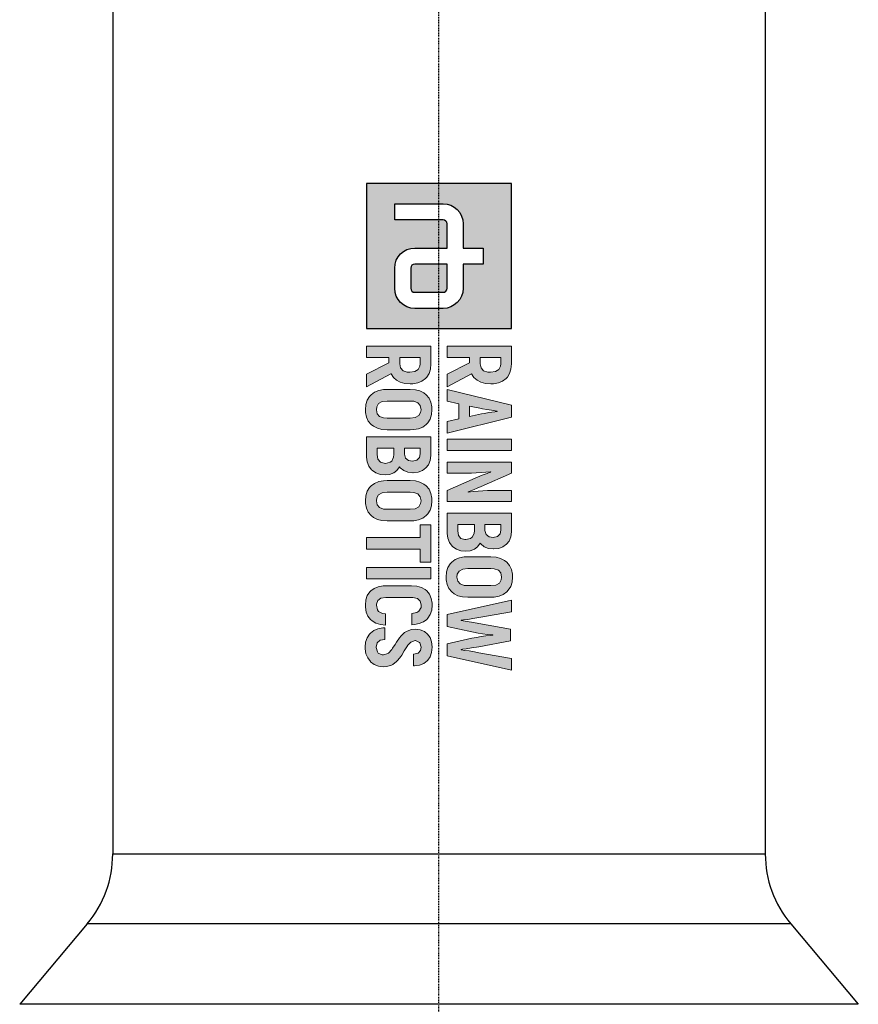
# Model space of a CAD drawing. Header units: millimetres. Extents: x 0 to 4378, y 0 to 2376.
# Tile 80 of 229: x 758 to 873, y 1358 to 1494. Entities that reach past the tile are written whole.
import ezdxf

# ---------------------------------------------------------------- set-up
doc = ezdxf.new("R2010")
doc.units = ezdxf.units.MM
doc.header["$LTSCALE"] = 0.2
doc.linetypes.add('CENTER2', pattern=[1.125, 0.75, -0.125, 0.125, -0.125])
doc.layers.add('02_Center Line', color=1, linetype='CENTER2')

# ---------------------------------------------------------------- blocks, each defined once
blk = doc.blocks.new('A$C6aa9fa92')
h = blk.add_hatch(color=256)
h.dxf.hatch_style = 1
h.paths.add_polyline_path([(7.594, 0), (0, 0), (0, -7.594), (7.594, -7.594)])
edge = h.paths.add_edge_path(flags=16)
edge.add_spline(control_points=[(5.485, -2.531), (6.067, -2.531), (6.539, -3.003), (6.539, -3.586)], knot_values=[19, 19, 19, 19, 20, 20, 20, 20], degree=3, periodic=0)
edge.add_line((6.539, -3.586), (6.539, -5.063))
edge.add_spline(control_points=[(6.539, -5.063), (6.539, -5.645), (6.067, -6.117), (5.485, -6.117)], knot_values=[4, 4, 4, 4, 5, 5, 5, 5], degree=3, periodic=0)
edge.add_line((5.485, -6.117), (4.43, -6.117))
edge.add_spline(control_points=[(4.43, -6.117), (3.847, -6.117), (3.375, -5.645), (3.375, -5.063)], knot_values=[6, 6, 6, 6, 7, 7, 7, 7], degree=3, periodic=0)
edge.add_line((3.375, -5.063), (3.375, -3.375))
edge.add_line((3.375, -3.375), (2.109, -3.375))
edge.add_spline(control_points=[(2.109, -3.375), (1.993, -3.375), (1.898, -3.47), (1.898, -3.586)], knot_values=[9, 9, 9, 9, 10, 10, 10, 10], degree=3, periodic=0)
edge.add_line((1.898, -3.586), (1.898, -6.117))
edge.add_line((1.898, -6.117), (1.055, -6.117))
edge.add_line((1.055, -6.117), (1.055, -3.586))
edge.add_spline(control_points=[(1.055, -3.586), (1.055, -3.004), (1.527, -2.531), (2.109, -2.531)], knot_values=[13, 13, 13, 13, 14, 14, 14, 14], degree=3, periodic=0)
edge.add_line((2.109, -2.531), (3.375, -2.531))
edge.add_line((3.375, -2.531), (3.375, -1.477))
edge.add_line((3.375, -1.477), (4.219, -1.477))
edge.add_line((4.219, -1.477), (4.219, -2.531))
edge.add_line((4.219, -2.531), (5.485, -2.531))
edge = h.paths.add_edge_path(flags=0)
edge.add_spline(control_points=[(5.485, -3.375), (5.601, -3.375), (5.695, -3.47), (5.695, -3.586)], knot_values=[6, 6, 6, 6, 7, 7, 7, 7], degree=3, periodic=0)
edge.add_line((5.695, -3.586), (5.695, -5.063))
edge.add_spline(control_points=[(5.695, -5.063), (5.695, -5.179), (5.601, -5.274), (5.485, -5.274)], knot_values=[4, 4, 4, 4, 5, 5, 5, 5], degree=3, periodic=0)
edge.add_line((5.485, -5.274), (4.43, -5.274))
edge.add_spline(control_points=[(4.43, -5.274), (4.313, -5.274), (4.219, -5.179), (4.219, -5.063)], knot_values=[2, 2, 2, 2, 3, 3, 3, 3], degree=3, periodic=0)
edge.add_line((4.219, -5.063), (4.219, -3.375))
edge.add_line((4.219, -3.375), (5.485, -3.375))
at = {"ltscale": 2.5}
h = blk.add_hatch(color=256, dxfattribs=at)
h.dxf.hatch_style = 1
h.paths.add_polyline_path([(10.777, -3.375), (11.396, -3.375), (11.529, -2.764), (12.317, -2.764), (12.453, -3.375), (13.069, -3.375), (12.243, -0.001), (11.606, -0.001)])
h.paths.add_polyline_path([(11.65, -2.2), (11.804, -1.476), (11.835, -1.294), (11.875, -1.04), (11.923, -0.694), (11.949, -0.867), (11.997, -1.18), (12.037, -1.415), (12.063, -1.574), (12.199, -2.2)], flags=16)
h.paths.add_polyline_path([(13.394, -3.375), (13.983, -3.375), (13.983, -0.001), (13.394, -0.001)])
h.paths.add_polyline_path([(15.167, -2.355), (15.163, -2.101), (15.156, -1.846), (15.141, -1.596), (15.123, -1.345), (15.097, -1.102), (15.112, -1.088), (15.123, -1.124), (15.182, -1.279), (15.281, -1.541), (15.425, -1.909), (16.073, -3.375), (16.659, -3.375), (16.659, -0.001), (16.077, -0.001), (16.077, -1.029), (16.081, -1.25), (16.092, -1.493), (16.106, -1.743), (16.128, -2.001), (16.164, -2.32), (16.121, -2.215), (16.022, -1.95), (15.959, -1.795), (15.874, -1.589), (15.174, -0.001), (14.585, -0.001), (14.585, -3.375), (15.167, -3.375)])
h.paths.add_polyline_path([(17.261, -3.375), (18.274, -3.375), (18.326, -3.371), (18.58, -3.335), (18.797, -3.246), (18.989, -3.102), (19.022, -3.069), (19.151, -2.874), (19.232, -2.649), (19.258, -2.388), (19.232, -2.171), (19.147, -1.942), (19.029, -1.787), (18.827, -1.644), (18.878, -1.603), (19.022, -1.423), (19.107, -1.202), (19.136, -0.94), (19.136, -0.933), (19.107, -0.671), (19.026, -0.447), (18.889, -0.259), (18.724, -0.122), (18.503, -0.034), (18.245, -0.001), (17.261, -0.001)])
h.paths.add_polyline_path([(17.851, -2.815), (17.851, -1.942), (18.29, -1.942), (18.528, -2.053), (18.595, -2.141), (18.657, -2.418), (18.584, -2.649), (18.429, -2.775), (18.182, -2.815)], flags=16)
h.paths.add_polyline_path([(17.851, -1.39), (17.851, -0.561), (18.156, -0.561), (18.344, -0.594), (18.488, -0.73), (18.536, -0.966), (18.506, -1.176), (18.385, -1.334), (18.175, -1.39)], flags=16)
h.paths.add_polyline_path([(20.609, -3.43), (20.753, -3.423), (21, -3.375), (21.21, -3.276), (21.39, -3.128), (21.482, -3.01), (21.586, -2.804), (21.648, -2.565), (21.67, -2.288), (21.67, -1.088), (21.659, -0.9), (21.611, -0.646), (21.519, -0.432), (21.39, -0.248), (21.302, -0.167), (21.107, -0.041), (20.875, 0.032), (20.609, 0.054), (20.466, 0.047), (20.219, -0.001), (20.005, -0.1), (19.832, -0.248), (19.736, -0.369), (19.63, -0.576), (19.567, -0.811), (19.549, -1.088), (19.549, -2.288), (19.556, -2.48), (19.607, -2.73), (19.696, -2.948), (19.832, -3.128), (19.917, -3.213), (20.112, -3.335), (20.344, -3.408)])
h.paths.add_polyline_path([(20.609, -2.859), (20.462, -2.841), (20.293, -2.741), (20.193, -2.557), (20.156, -2.288), (20.156, -1.088), (20.171, -0.9), (20.252, -0.686), (20.396, -0.561), (20.609, -0.517), (20.753, -0.535), (20.923, -0.634), (21.026, -0.819), (21.059, -1.088), (21.059, -2.288), (21.044, -2.473), (20.967, -2.686), (20.823, -2.815)], flags=16)
h.paths.add_polyline_path([(22.891, -2.631), (22.873, -2.631), (22.854, -2.506), (22.825, -2.288), (22.78, -2.023), (22.725, -1.714), (22.423, -0.001), (21.812, -0.001), (22.567, -3.375), (23.197, -3.375), (23.477, -2.078), (23.495, -1.99), (23.543, -1.754), (23.58, -1.511), (23.613, -1.253), (23.642, -0.984), (23.661, -0.984), (23.668, -1.084), (23.694, -1.338), (23.727, -1.589), (23.768, -1.835), (23.819, -2.078), (24.099, -3.375), (24.729, -3.375), (25.484, -0.001), (24.873, -0.001), (24.571, -1.714), (24.53, -1.935), (24.482, -2.211), (24.449, -2.443), (24.423, -2.631), (24.405, -2.631), (24.394, -2.561), (24.364, -2.377), (24.32, -2.093), (24.258, -1.703), (23.959, -0.052), (23.337, -0.052), (23.038, -1.703), (22.99, -1.997), (22.939, -2.314), (22.906, -2.524)])
h.paths.add_polyline_path([(21.677, -5.167), (21.733, -4.923), (21.865, -4.776), (22.071, -4.728), (22.197, -4.739), (22.399, -4.846), (22.469, -4.96), (22.525, -5.225), (23.114, -5.225), (23.103, -5.082), (23.051, -4.828), (22.959, -4.61), (22.827, -4.43), (22.768, -4.375), (22.576, -4.253), (22.344, -4.179), (22.075, -4.157), (21.983, -4.157), (21.729, -4.201), (21.512, -4.294), (21.335, -4.433), (21.261, -4.522), (21.151, -4.721), (21.088, -4.957), (21.066, -5.233), (21.066, -6.581), (21.07, -6.721), (21.114, -6.979), (21.202, -7.196), (21.335, -7.373), (21.39, -7.425), (21.578, -7.55), (21.81, -7.627), (22.075, -7.653), (22.189, -7.649), (22.443, -7.605), (22.661, -7.517), (22.841, -7.377), (22.908, -7.299), (23.025, -7.1), (23.095, -6.868), (23.129, -6.592), (22.536, -6.592), (22.51, -6.762), (22.378, -7.01), (22.043, -7.085), (21.832, -7.008), (21.714, -6.843), (21.677, -6.581)])
h.paths.add_polyline_path([(24.012, -5.27), (23.934, -5.041), (24.041, -4.802), (24.288, -4.728), (24.454, -4.758), (24.602, -4.89), (24.653, -5.13), (25.261, -5.13), (25.257, -5.082), (25.22, -4.82), (25.136, -4.599), (24.999, -4.415), (24.97, -4.389), (24.782, -4.26), (24.554, -4.183), (24.288, -4.157), (24.266, -4.157), (24.005, -4.187), (23.78, -4.268), (23.596, -4.4), (23.46, -4.562), (23.368, -4.78), (23.334, -5.034), (23.357, -5.233), (23.438, -5.465), (23.522, -5.605), (23.688, -5.782), (23.802, -5.874), (24.012, -6.021), (24.134, -6.098), (24.397, -6.263), (24.61, -6.463), (24.701, -6.741), (24.574, -7.014), (24.283, -7.084), (24.053, -7.03), (23.92, -6.883), (23.872, -6.64), (23.268, -6.64), (23.272, -6.739), (23.316, -6.994), (23.408, -7.211), (23.548, -7.391), (23.596, -7.439), (23.791, -7.561), (24.02, -7.638), (24.288, -7.66), (24.377, -7.66), (24.631, -7.62), (24.848, -7.531), (25.048, -7.38), (25.191, -7.185), (25.279, -6.964), (25.309, -6.714), (25.298, -6.555), (25.235, -6.319), (25.184, -6.216), (25.04, -6.021), (24.966, -5.955), (24.767, -5.796), (24.694, -5.745), (24.48, -5.616), (24.421, -5.583), (24.211, -5.45), (24.193, -5.439)])
h.paths.add_polyline_path([(20.112, -7.594), (20.705, -7.594), (20.705, -4.224), (20.112, -4.224)])
h.paths.add_polyline_path([(18.546, -7.594), (19.154, -7.594), (19.154, -4.787), (19.832, -4.787), (19.832, -4.224), (17.868, -4.224), (17.868, -4.787), (18.546, -4.787)])
h.paths.add_polyline_path([(17.672, -6.511), (17.672, -5.306), (17.665, -5.119), (17.613, -4.868), (17.525, -4.651), (17.392, -4.47), (17.304, -4.386), (17.109, -4.264), (16.88, -4.19), (16.615, -4.165), (16.471, -4.172), (16.225, -4.224), (16.011, -4.319), (15.834, -4.47), (15.738, -4.588), (15.635, -4.794), (15.573, -5.034), (15.55, -5.306), (15.55, -6.511), (15.561, -6.703), (15.609, -6.949), (15.701, -7.167), (15.834, -7.347), (15.922, -7.432), (16.118, -7.553), (16.35, -7.627), (16.615, -7.653), (16.755, -7.646), (17.002, -7.594), (17.215, -7.498), (17.392, -7.347), (17.488, -7.229), (17.591, -7.023), (17.654, -6.784)])
h.paths.add_polyline_path([(17.05, -6.695), (16.972, -6.909), (16.825, -7.038), (16.615, -7.078), (16.464, -7.06), (16.298, -6.96), (16.195, -6.78), (16.162, -6.511), (16.162, -5.306), (16.177, -5.119), (16.254, -4.909), (16.401, -4.78), (16.615, -4.739), (16.759, -4.758), (16.928, -4.853), (17.028, -5.038), (17.061, -5.306), (17.061, -6.511)], flags=16)
h.paths.add_polyline_path([(14.832, -5.866), (14.88, -5.822), (15.024, -5.645), (15.112, -5.424), (15.142, -5.163), (15.142, -5.155), (15.112, -4.894), (15.031, -4.669), (14.895, -4.478), (14.725, -4.345), (14.508, -4.253), (14.25, -4.224), (13.263, -4.224), (13.263, -7.594), (14.331, -7.594), (14.582, -7.557), (14.803, -7.469), (14.991, -7.325), (15.024, -7.288), (15.156, -7.097), (15.234, -6.868), (15.259, -6.607), (15.237, -6.389), (15.149, -6.165), (15.031, -6.01)])
h.paths.add_polyline_path([(14.327, -6.176), (14.534, -6.275), (14.6, -6.36), (14.661, -6.632), (14.589, -6.868), (14.434, -6.994), (14.188, -7.034), (13.856, -7.034), (13.856, -6.165), (14.184, -6.165)], flags=16)
h.paths.add_polyline_path([(14.176, -5.609), (13.856, -5.609), (13.856, -4.783), (14.158, -4.783), (14.346, -4.817), (14.49, -4.949), (14.537, -5.185), (14.508, -5.395), (14.39, -5.557)], flags=16)
h.paths.add_polyline_path([(12.899, -5.306), (12.888, -5.119), (12.84, -4.868), (12.752, -4.651), (12.619, -4.47), (12.531, -4.386), (12.336, -4.264), (12.103, -4.19), (11.842, -4.165), (11.698, -4.172), (11.448, -4.224), (11.238, -4.319), (11.061, -4.47), (10.965, -4.588), (10.862, -4.794), (10.799, -5.034), (10.777, -5.306), (10.777, -6.511), (10.788, -6.703), (10.836, -6.949), (10.928, -7.167), (11.061, -7.347), (11.149, -7.432), (11.345, -7.553), (11.573, -7.627), (11.842, -7.653), (11.982, -7.646), (12.229, -7.594), (12.442, -7.498), (12.619, -7.347), (12.711, -7.229), (12.818, -7.023), (12.877, -6.784), (12.899, -6.511)])
h.paths.add_polyline_path([(12.288, -6.511), (12.273, -6.695), (12.196, -6.909), (12.052, -7.038), (11.842, -7.078), (11.691, -7.06), (11.525, -6.96), (11.422, -6.78), (11.389, -6.511), (11.389, -5.306), (11.404, -5.119), (11.481, -4.909), (11.628, -4.78), (11.842, -4.739), (11.986, -4.758), (12.155, -4.853), (12.255, -5.038), (12.288, -5.306)], flags=16)
h.paths.add_polyline_path([(10.487, -5.31), (10.48, -5.163), (10.436, -4.909), (10.347, -4.688), (10.218, -4.507), (10.145, -4.437), (9.949, -4.319), (9.717, -4.246), (9.448, -4.224), (8.524, -4.224), (8.524, -7.594), (9.117, -7.594), (9.117, -6.419), (9.386, -6.419), (9.986, -7.594), (10.638, -7.594), (9.957, -6.312), (9.964, -6.308), (10.152, -6.187), (10.299, -6.028), (10.402, -5.826), (10.465, -5.59)])
h.paths.add_polyline_path([(9.872, -5.461), (9.802, -5.679), (9.658, -5.811), (9.445, -5.855), (9.117, -5.855), (9.117, -4.787), (9.532, -4.787), (9.736, -4.883), (9.846, -5.056), (9.883, -5.318)], flags=16)
h.paths.add_polyline_path([(9.964, -2.09), (10.152, -1.968), (10.299, -1.806), (10.402, -1.607), (10.465, -1.368), (10.487, -1.091), (10.48, -0.94), (10.436, -0.686), (10.347, -0.469), (10.218, -0.288), (10.145, -0.218), (9.949, -0.097), (9.717, -0.027), (9.448, -0.001), (8.524, -0.001), (8.524, -3.375), (9.117, -3.375), (9.117, -2.2), (9.386, -2.2), (9.986, -3.375), (10.638, -3.375), (9.957, -2.093)])
h.paths.add_polyline_path([(9.658, -1.592), (9.445, -1.636), (9.117, -1.636), (9.117, -0.564), (9.532, -0.564), (9.736, -0.66), (9.846, -0.833), (9.883, -1.095), (9.872, -1.239), (9.802, -1.46)], flags=16)
h = blk.add_hatch(color=256)
h.dxf.hatch_style = 1
edge = h.paths.add_edge_path()
edge.add_spline(control_points=[(4.219, -5.063), (4.219, -5.179), (4.313, -5.274), (4.43, -5.274)], knot_values=[2, 2, 2, 2, 3, 3, 3, 3], degree=3, periodic=0)
edge.add_line((4.43, -5.274), (5.485, -5.274))
edge.add_spline(control_points=[(5.485, -5.274), (5.601, -5.274), (5.695, -5.179), (5.695, -5.063)], knot_values=[4, 4, 4, 4, 5, 5, 5, 5], degree=3, periodic=0)
edge.add_line((5.695, -5.063), (5.695, -3.586))
edge.add_spline(control_points=[(5.695, -3.586), (5.695, -3.47), (5.601, -3.375), (5.485, -3.375)], knot_values=[6, 6, 6, 6, 7, 7, 7, 7], degree=3, periodic=0)
edge.add_line((5.485, -3.375), (4.219, -3.375))
edge.add_line((4.219, -3.375), (4.219, -5.063))
for p, q in [((0, 0), (0, -7.594)), ((7.594, 0), (0, 0)), ((7.594, -7.594), (7.594, 0)), ((3.375, -2.531), (3.375, -1.477)), ((3.375, -1.477), (4.219, -1.477)), ((4.219, -1.477), (4.219, -2.531)), ((2.109, -2.531), (3.375, -2.531)), ((4.219, -2.531), (5.485, -2.531)), ((1.055, -6.117), (1.055, -3.586)), ((1.898, -3.586), (1.898, -6.117)), ((3.375, -3.375), (2.109, -3.375)), ((3.375, -5.063), (3.375, -3.375)), ((5.485, -3.375), (4.219, -3.375)), ((4.219, -3.375), (4.219, -5.063)), ((5.695, -5.063), (5.695, -3.586)), ((6.539, -3.586), (6.539, -5.063)), ((4.43, -5.274), (5.485, -5.274)), ((1.898, -6.117), (1.055, -6.117)), ((5.485, -6.117), (4.43, -6.117)), ((0, -7.594), (7.594, -7.594))]:
    blk.add_line(p, q)
at = {"lineweight": 0}
for points in [[(20.609, 0.054), (20.466, 0.047), (20.219, -0.001), (20.005, -0.1), (19.832, -0.248), (19.736, -0.369), (19.63, -0.576), (19.567, -0.811), (19.549, -1.088), (19.549, -2.288), (19.556, -2.48), (19.607, -2.73), (19.696, -2.948)], [(21.519, -0.432), (21.39, -0.248), (21.302, -0.167), (21.107, -0.041), (20.875, 0.032), (20.609, 0.054)], [(9.448, -0.001), (8.524, -0.001), (8.524, -3.375), (9.117, -3.375), (9.117, -2.2), (9.386, -2.2)], [(10.347, -0.469), (10.218, -0.288), (10.145, -0.218), (9.949, -0.097), (9.717, -0.027), (9.448, -0.001)], [(10.299, -1.806), (10.402, -1.607), (10.465, -1.368), (10.487, -1.091), (10.48, -0.94), (10.436, -0.686), (10.347, -0.469)], [(12.243, -0.001), (11.606, -0.001), (10.777, -3.375), (11.396, -3.375), (11.529, -2.764), (12.317, -2.764)], [(12.317, -2.764), (12.453, -3.375), (13.069, -3.375), (12.243, -0.001)], [(15.174, -0.001), (14.585, -0.001), (14.585, -3.375), (15.167, -3.375), (15.167, -2.355), (15.163, -2.101), (15.156, -1.846), (15.141, -1.596), (15.123, -1.345), (15.097, -1.102), (15.112, -1.088)], [(16.147, -2.277), (16.121, -2.215), (16.022, -1.95), (15.959, -1.795), (15.874, -1.589), (15.174, -0.001)], [(16.073, -3.375), (16.659, -3.375), (16.659, -0.001)], [(16.659, -0.001), (16.077, -0.001), (16.077, -1.029), (16.081, -1.25), (16.092, -1.493), (16.106, -1.743), (16.128, -2.001), (16.158, -2.263), (16.147, -2.277)], [(18.245, -0.001), (17.261, -0.001), (17.261, -3.375), (18.274, -3.375), (18.326, -3.371), (18.58, -3.335), (18.797, -3.246), (18.989, -3.102), (19.022, -3.069), (19.151, -2.874)], [(19.026, -0.447), (18.889, -0.259), (18.724, -0.122), (18.503, -0.034), (18.245, -0.001)], [(19.022, -1.423), (19.107, -1.202), (19.136, -0.94), (19.136, -0.933), (19.107, -0.671), (19.026, -0.447)], [(19.696, -2.948), (19.832, -3.128), (19.917, -3.213), (20.112, -3.335), (20.344, -3.408), (20.609, -3.43), (20.753, -3.423), (21, -3.375), (21.21, -3.276), (21.39, -3.128), (21.482, -3.01), (21.586, -2.804), (21.648, -2.565), (21.67, -2.288), (21.67, -1.088), (21.659, -0.9), (21.611, -0.646), (21.519, -0.432)], [(22.423, -0.001), (21.812, -0.001), (22.567, -3.375)], [(22.873, -2.631), (22.854, -2.506), (22.825, -2.288), (22.78, -2.023), (22.725, -1.714), (22.423, -0.001)], [(23.959, -0.052), (23.337, -0.052), (23.038, -1.703), (22.99, -1.997), (22.939, -2.314), (22.906, -2.524), (22.891, -2.631), (22.873, -2.631)], [(24.405, -2.631), (24.394, -2.561), (24.364, -2.377), (24.32, -2.093), (24.258, -1.703), (23.959, -0.052)], [(24.099, -3.375), (24.729, -3.375), (25.484, -0.001)], [(25.484, -0.001), (24.873, -0.001), (24.571, -1.714), (24.53, -1.935), (24.482, -2.211), (24.449, -2.443), (24.423, -2.631), (24.405, -2.631)], [(9.445, -0.564), (9.555, -0.576), (9.736, -0.66), (9.846, -0.833), (9.883, -1.095), (9.872, -1.239), (9.802, -1.46), (9.658, -1.592), (9.445, -1.636), (9.117, -1.636)], [(9.117, -1.636), (9.117, -0.564), (9.445, -0.564)], [(11.65, -2.2), (11.783, -1.574), (11.798, -1.511), (11.835, -1.294), (11.875, -1.04), (11.916, -0.745), (11.93, -0.745)], [(11.93, -0.745), (11.949, -0.867), (11.997, -1.18), (12.037, -1.415), (12.063, -1.574), (12.199, -2.2), (11.65, -2.2)], [(18.156, -0.561), (18.344, -0.594), (18.488, -0.73), (18.536, -0.966), (18.506, -1.176), (18.385, -1.334), (18.175, -1.39), (17.851, -1.39)], [(17.851, -1.39), (17.851, -0.561), (18.156, -0.561)], [(20.609, -2.859), (20.462, -2.841), (20.293, -2.741), (20.193, -2.557), (20.156, -2.288), (20.156, -1.088), (20.171, -0.9), (20.252, -0.686), (20.396, -0.561), (20.609, -0.517)], [(20.609, -0.517), (20.753, -0.535), (20.923, -0.634), (21.026, -0.819), (21.059, -1.088), (21.059, -2.288), (21.044, -2.473), (20.967, -2.686), (20.823, -2.815), (20.609, -2.859)], [(22.567, -3.375), (23.197, -3.375), (23.477, -2.078), (23.495, -1.99), (23.543, -1.754), (23.58, -1.511), (23.613, -1.253), (23.642, -0.984), (23.661, -0.984)], [(23.661, -0.984), (23.668, -1.084), (23.694, -1.338), (23.727, -1.589), (23.768, -1.835), (23.819, -2.078), (24.099, -3.375)], [(15.112, -1.088), (15.123, -1.124), (15.182, -1.279), (15.281, -1.541), (15.425, -1.909), (16.073, -3.375)], [(19.147, -1.942), (19.029, -1.787), (18.827, -1.644), (18.878, -1.603), (19.022, -1.423)], [(9.957, -2.093), (9.964, -2.09), (10.152, -1.968), (10.299, -1.806)], [(18.178, -1.942), (18.322, -1.957), (18.528, -2.053), (18.595, -2.141), (18.65, -2.388), (18.65, -2.439), (18.584, -2.649), (18.429, -2.775), (18.182, -2.815), (17.851, -2.815)], [(17.851, -2.815), (17.851, -1.942), (18.178, -1.942)], [(19.151, -2.874), (19.232, -2.649), (19.258, -2.388), (19.232, -2.171), (19.147, -1.942)], [(9.386, -2.2), (9.986, -3.375), (10.638, -3.375), (9.957, -2.093)], [(9.448, -4.224), (8.524, -4.224), (8.524, -7.594), (9.117, -7.594), (9.117, -6.419), (9.386, -6.419)], [(10.347, -4.688), (10.218, -4.507), (10.145, -4.437), (9.949, -4.319), (9.717, -4.246), (9.448, -4.224)], [(11.842, -4.165), (11.698, -4.172), (11.448, -4.224), (11.238, -4.319), (11.061, -4.47), (10.965, -4.588), (10.862, -4.794), (10.799, -5.034), (10.777, -5.306), (10.777, -6.511), (10.788, -6.703), (10.836, -6.949), (10.928, -7.167)], [(12.752, -4.651), (12.619, -4.47), (12.531, -4.386), (12.336, -4.264), (12.103, -4.19), (11.842, -4.165)], [(14.25, -4.224), (13.263, -4.224), (13.263, -7.594), (14.331, -7.594), (14.582, -7.557), (14.803, -7.469), (14.991, -7.325), (15.024, -7.288), (15.156, -7.097)], [(15.031, -4.669), (14.895, -4.478), (14.725, -4.345), (14.508, -4.253), (14.25, -4.224)], [(16.615, -4.165), (16.471, -4.172), (16.225, -4.224), (16.011, -4.319), (15.834, -4.47), (15.738, -4.588), (15.635, -4.794), (15.573, -5.034), (15.55, -5.306), (15.55, -6.511), (15.561, -6.703), (15.609, -6.949), (15.701, -7.167)], [(17.525, -4.651), (17.392, -4.47), (17.304, -4.386), (17.109, -4.264), (16.88, -4.19), (16.615, -4.165)], [(22.075, -4.157), (21.983, -4.157), (21.729, -4.201), (21.512, -4.294), (21.335, -4.433), (21.261, -4.522), (21.151, -4.721)], [(22.071, -4.728), (22.197, -4.739), (22.399, -4.846), (22.469, -4.96), (22.525, -5.225), (23.114, -5.225), (23.103, -5.082), (23.051, -4.828), (22.959, -4.61), (22.827, -4.43), (22.768, -4.375), (22.576, -4.253), (22.344, -4.179), (22.075, -4.157)], [(24.288, -4.157), (24.266, -4.157), (24.005, -4.187), (23.78, -4.268), (23.596, -4.4), (23.46, -4.562), (23.368, -4.78), (23.334, -5.034), (23.357, -5.233), (23.438, -5.465), (23.522, -5.605), (23.688, -5.782), (23.802, -5.874), (24.012, -6.021), (24.134, -6.098), (24.34, -6.227), (24.41, -6.275), (24.591, -6.445), (24.616, -6.482), (24.69, -6.706), (24.69, -6.765), (24.591, -6.979), (24.535, -7.023), (24.292, -7.082)], [(25.136, -4.599), (24.999, -4.415), (24.97, -4.389), (24.782, -4.26), (24.554, -4.183), (24.288, -4.157)], [(24.288, -4.728), (24.454, -4.758), (24.602, -4.89), (24.653, -5.13), (25.261, -5.13), (25.257, -5.082), (25.22, -4.82), (25.136, -4.599)], [(9.445, -4.787), (9.555, -4.798), (9.736, -4.883), (9.846, -5.056), (9.883, -5.318), (9.872, -5.461), (9.802, -5.679), (9.658, -5.811), (9.445, -5.855), (9.117, -5.855)], [(9.117, -5.855), (9.117, -4.787), (9.445, -4.787)], [(10.299, -6.028), (10.402, -5.826), (10.465, -5.59), (10.487, -5.31), (10.48, -5.163), (10.436, -4.909), (10.347, -4.688)], [(10.928, -7.167), (11.061, -7.347), (11.149, -7.432), (11.345, -7.553), (11.573, -7.627), (11.842, -7.653), (11.982, -7.646), (12.229, -7.594), (12.442, -7.498), (12.619, -7.347), (12.711, -7.229), (12.818, -7.023), (12.877, -6.784), (12.899, -6.511), (12.899, -5.306), (12.888, -5.119), (12.84, -4.868), (12.752, -4.651)], [(11.842, -7.078), (11.691, -7.06), (11.525, -6.96), (11.422, -6.78), (11.389, -6.511), (11.389, -5.306), (11.404, -5.119), (11.481, -4.909), (11.628, -4.78), (11.842, -4.739)], [(11.842, -4.739), (11.986, -4.758), (12.155, -4.853), (12.255, -5.038), (12.288, -5.306), (12.288, -6.511), (12.273, -6.695), (12.196, -6.909), (12.052, -7.038), (11.842, -7.078)], [(14.158, -4.783), (14.346, -4.817), (14.49, -4.949), (14.537, -5.185), (14.508, -5.395), (14.39, -5.557), (14.176, -5.609), (13.856, -5.609)], [(13.856, -5.609), (13.856, -4.783), (14.158, -4.783)], [(15.024, -5.645), (15.112, -5.424), (15.142, -5.163), (15.142, -5.155), (15.112, -4.894), (15.031, -4.669)], [(15.701, -7.167), (15.834, -7.347), (15.922, -7.432), (16.118, -7.553), (16.35, -7.627), (16.615, -7.653), (16.755, -7.646), (17.002, -7.594), (17.215, -7.498), (17.392, -7.347), (17.488, -7.229), (17.591, -7.023), (17.654, -6.784), (17.672, -6.511), (17.672, -5.306), (17.665, -5.119), (17.613, -4.868), (17.525, -4.651)], [(16.615, -7.078), (16.464, -7.06), (16.298, -6.96), (16.195, -6.78), (16.162, -6.511), (16.162, -5.306), (16.177, -5.119), (16.254, -4.909), (16.401, -4.78), (16.615, -4.739)], [(16.615, -4.739), (16.759, -4.758), (16.928, -4.853), (17.028, -5.038), (17.061, -5.306), (17.061, -6.511), (17.05, -6.695), (16.972, -6.909), (16.825, -7.038), (16.615, -7.078)], [(21.151, -4.721), (21.088, -4.957), (21.066, -5.233), (21.066, -6.581), (21.07, -6.721), (21.114, -6.979), (21.202, -7.196), (21.335, -7.373), (21.39, -7.425), (21.578, -7.55), (21.81, -7.627), (22.075, -7.653), (22.189, -7.649), (22.443, -7.605), (22.661, -7.517), (22.841, -7.377), (22.908, -7.299), (23.025, -7.1)], [(22.075, -7.078), (22.024, -7.078), (21.832, -7.008), (21.714, -6.843), (21.677, -6.581), (21.677, -5.167), (21.733, -4.923), (21.865, -4.776), (22.071, -4.728)], [(25.191, -7.185), (25.279, -6.964), (25.309, -6.714), (25.298, -6.555), (25.235, -6.319), (25.184, -6.216), (25.04, -6.021), (24.966, -5.955), (24.767, -5.796), (24.694, -5.745), (24.48, -5.616), (24.421, -5.583), (24.211, -5.45), (24.193, -5.439), (24.012, -5.27), (23.935, -5.045), (23.939, -5.03), (24.034, -4.817), (24.053, -4.798), (24.288, -4.728)], [(15.149, -6.165), (15.031, -6.01), (14.832, -5.866), (14.88, -5.822), (15.024, -5.645)], [(9.957, -6.312), (9.964, -6.308), (10.152, -6.187), (10.299, -6.028)], [(14.184, -6.165), (14.327, -6.176), (14.534, -6.275), (14.6, -6.36), (14.655, -6.607), (14.652, -6.662), (14.589, -6.868), (14.434, -6.994), (14.188, -7.034), (13.856, -7.034)], [(13.856, -7.034), (13.856, -6.165), (14.184, -6.165)], [(15.156, -7.097), (15.234, -6.868), (15.259, -6.607), (15.237, -6.389), (15.149, -6.165)], [(9.386, -6.419), (9.986, -7.594), (10.638, -7.594), (9.957, -6.312)], [(23.129, -6.592), (22.536, -6.592), (22.51, -6.762), (22.407, -6.957), (22.322, -7.023), (22.075, -7.078)], [(23.025, -7.1), (23.095, -6.868), (23.129, -6.592)], [(23.872, -6.64), (23.268, -6.64), (23.272, -6.739), (23.316, -6.994), (23.408, -7.211), (23.548, -7.391), (23.596, -7.439), (23.791, -7.561), (24.02, -7.638), (24.288, -7.66), (24.377, -7.66), (24.631, -7.62), (24.848, -7.531), (25.033, -7.391), (25.047, -7.38), (25.191, -7.185)], [(24.292, -7.082), (24.274, -7.082), (24.053, -7.03), (23.92, -6.883), (23.872, -6.64)]]:
    blk.add_lwpolyline(points, dxfattribs=at)
for points in [[(13.394, -0.001), (13.983, -0.001), (13.983, -3.375), (13.394, -3.375), (13.394, -0.001)], [(19.832, -4.224), (17.868, -4.224), (17.868, -4.787), (18.546, -4.787), (18.546, -7.594), (19.154, -7.594), (19.154, -4.787), (19.832, -4.787)], [(20.112, -4.224), (20.705, -4.224), (20.705, -7.594), (20.112, -7.594), (20.112, -4.224)]]:
    blk.add_lwpolyline(points, close=True, dxfattribs=at)
for points in [[(1.055, -3.586), (1.055, -3.004), (1.527, -2.531), (2.109, -2.531)], [(5.485, -2.531), (6.067, -2.531), (6.539, -3.003), (6.539, -3.586)], [(2.109, -3.375), (1.993, -3.375), (1.898, -3.47), (1.898, -3.586)], [(5.695, -3.586), (5.695, -3.47), (5.601, -3.375), (5.485, -3.375)], [(4.43, -6.117), (3.847, -6.117), (3.375, -5.645), (3.375, -5.063)], [(4.219, -5.063), (4.219, -5.179), (4.313, -5.274), (4.43, -5.274)], [(6.539, -5.063), (6.539, -5.645), (6.067, -6.117), (5.485, -6.117)], [(5.485, -5.274), (5.601, -5.274), (5.695, -5.179), (5.695, -5.063)]]:
    blk.add_open_spline(points, degree=3)
blk = doc.blocks.new('A$Cf49f56b7')
for p, q in [((-45, 923), (-45, 719.1)), ((45, 863.9), (45, 719.1)), ((-45, 719.1), (45, 719.1)), ((-48.51, 709.46), (-57.83, 698.35)), ((48.51, 709.46), (-48.51, 709.46)), ((48.51, 709.46), (57.83, 698.35)), ((57.83, 698.35), (-57.83, 698.35))]:
    blk.add_line(p, q)
for centre, start, end in [((-60, 719.1), 320, 0), ((60, 719.1), 180, 220)]:
    blk.add_arc(centre, 15, start, end)
at = {"layer": '02_Center Line'}
blk.add_line((0, -10), (0, 1155), dxfattribs=at)
at = {"ltscale": 2.5, "xscale": 2.633687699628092, "yscale": 2.633687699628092, "zscale": 2.633687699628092, "rotation": 270}
blk.add_blockref('A$C6aa9fa92', (10, 811.57), dxfattribs=at)

msp = doc.modelspace()

# ---------------------------------------------------------------- block references
msp.add_blockref('A$Cf49f56b7', (815.535, 659.684))

doc.saveas('drawing.dxf')
